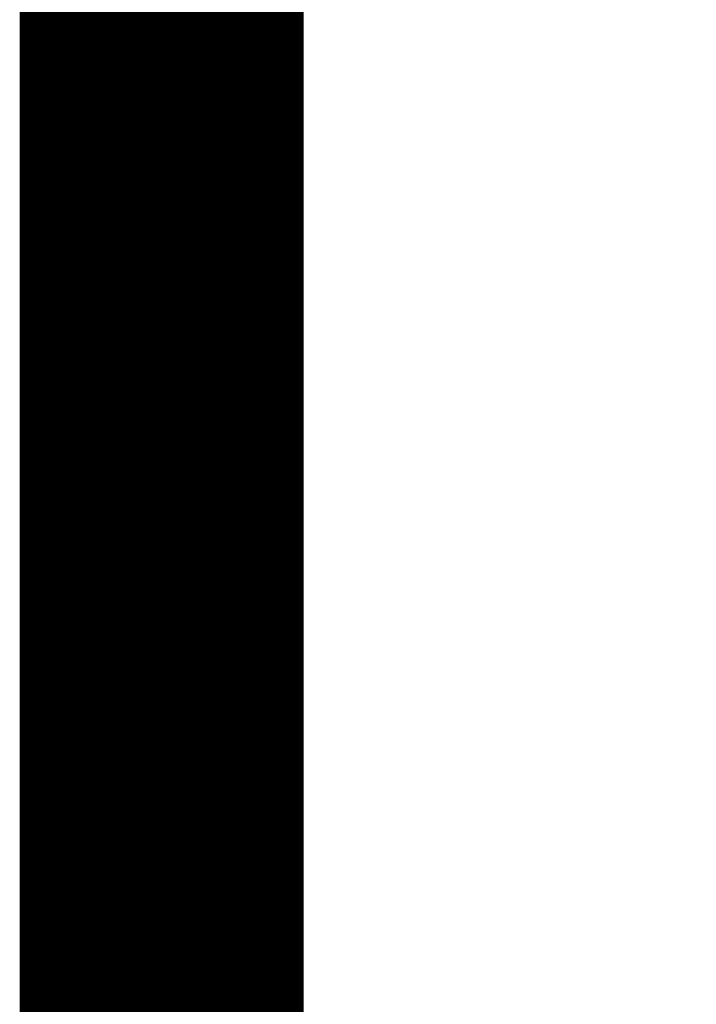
# Model space of a CAD drawing. Header units: metres. Extents: x -699 to 2316, y -1199 to 781.
# Tile 145 of 256: x -29.63 to -27.25, y -121.74 to -118.27. Entities that reach past the tile are written whole.
import ezdxf

# ---------------------------------------------------------------- set-up
doc = ezdxf.new("R2010")
doc.units = ezdxf.units.M
doc.layers.add('X-XX-AL-TEKENBLAD_VIEWPORT-G', color=7, linetype='Continuous', lineweight=18, plot=False)

msp = doc.modelspace()

# ---------------------------------------------------------------- linework, layer by layer
at = {"layer": 'X-XX-AL-TEKENBLAD_VIEWPORT-G', "color": 3, "const_width": 1}
msp.add_lwpolyline([(-29.12900825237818, -111.9809356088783), (-10.52596115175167, -111.9809356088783), (-10.52596115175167, -124.7022316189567), (-29.12900825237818, -124.7022316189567)], close=True, dxfattribs=at)

doc.saveas('drawing.dxf')
